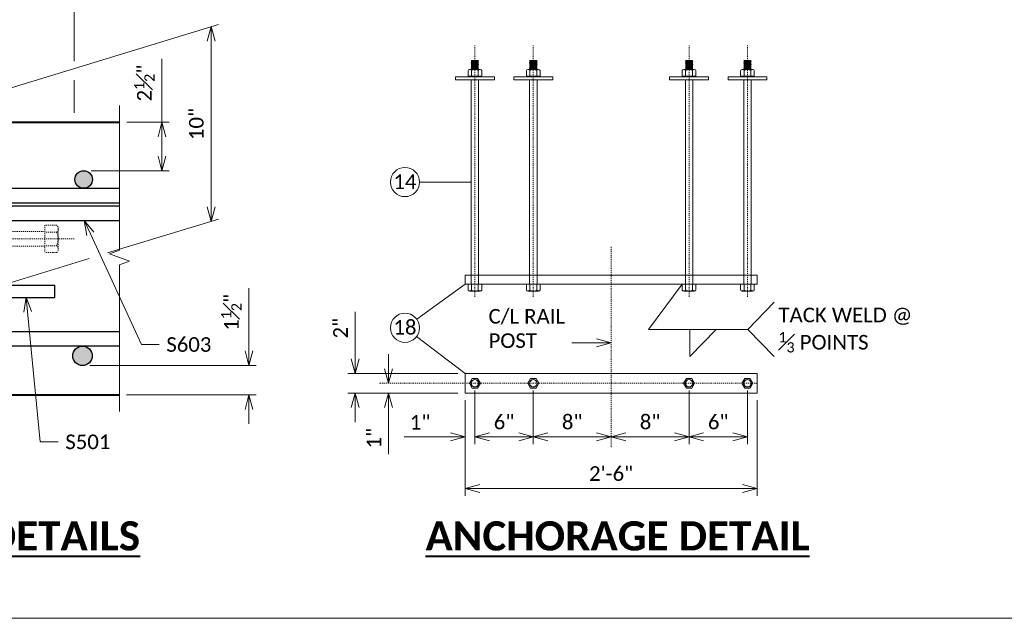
# Model space of a CAD drawing. Extents: x -6035 to 351425, y -5119269 to 203.
# Tile 11 of 14: x -1598 to -1496, y -2423 to -2361. Entities that reach past the tile are written whole.
import ezdxf
from ezdxf import colors
from ezdxf.entities.mleader import LeaderData, LeaderLine
from ezdxf.math import Vec2, Vec3

# ---------------------------------------------------------------- set-up
doc = ezdxf.new("R2010")
doc.units = 0
doc.header["$MEASUREMENT"] = 0
doc.linetypes.add('Wisdot1', pattern=[0.0625, 0.03125, -0.03125])
doc.linetypes.add('Wisdot4', pattern=[0.28125, 0.125, -0.0625, 0.03125, -0.0625])
for name, color, linetype, lineweight in [('B_ANNO_BREAK', 7, 'Continuous', 18), ('B_ANNO_DIM', 7, 'Continuous', 18), ('B_ANNO_TEXT', 7, 'Continuous', 18), ('B_ANNO_TEXT_TITLE', 7, 'Continuous', 40), ('B_CNTR', 1, 'Wisdot4', 18), ('B_CONC_DECK', 1, 'Continuous', 40), ('B_REBAR', 5, 'Continuous', 25), ('B_STEEL', 92, 'Continuous', 18), ('B_STEEL_BOLT', 3, 'Continuous', 18)]:
    doc.layers.add(name, color=color, linetype=linetype, lineweight=lineweight)
doc.layers.add('B_ANNO_NOPLOT', color=47, linetype='Continuous', lineweight=18, plot=False)
doc.styles.add('Annotative', font='calibri.ttf', dxfattribs={"height": 0.0625})
doc.styles.get("Standard").update_dxf_attribs({"font": 'calibri.ttf'})
doc.styles.add('Title', font='calibrib.ttf', dxfattribs={"height": 0.125})
doc.dimstyles.new('Annotative', dxfattribs={"dimscale": 0, "dimtxt": 0.0625, "dimasz": 0.0625, "dimexe": 0.03125, "dimexo": 0.03125, "dimgap": 0.03125, "dimtad": 1, "dimdec": 3, "dimzin": 3, "dimdsep": 46, "dimlunit": 4, "dimtxsty": 'Standard', "dimblk": 'OPEN30', "dimcen": 0.03125, "dimaunit": 1, "dimadec": 0, "dimazin": 3, "dimtfac": 0.75, "dimtdec": 3, "dimtofl": 0, "dimtmove": 0, "dimatfit": 3, "dimldrblk": 'OPEN30', "dimfxl": 1, "dimtfill": 1, "dimfrac": 1, "dimtolj": 1, "dimtzin": 0, "dimarcsym": 0})

# ---------------------------------------------------------------- blocks, each defined once
blk = doc.blocks.new('AnonymousCell9')
at = {"layer": 'B_STEEL_BOLT', "flags": 128}
blk.add_lwpolyline([(0.565, 0), (0.28, -0.49), (-0.28, -0.49), (-0.565, 0), (-0.28, 0.49), (0.28, 0.49), (0.565, 0)], dxfattribs=at)
at = {"layer": 'B_STEEL_BOLT'}
for radius in [0.406, 0.375]:
    blk.add_circle((0, 0), radius, dxfattribs=at)
blk = doc.blocks.new('AnonymousCell61')
at = {"layer": 'B_CNTR'}
blk.add_line((-24.64, 0), (24.65, 0), dxfattribs=at)
at = {"layer": 'B_STEEL_BOLT'}
for p, q in [((-23.46, 1.05), (-23.46, -1.05)), ((-23.27, 1.4), (-22.07, 1.4)), ((-22.07, 1.4), (-22.07, -1.4)), ((-24.45, 0.72), (-24.44, 0.75)), ((-24.45, 0.34), (-24.42, 0.75)), ((-24.45, 0.72), (-24.45, -0.64)), ((-24.42, 0.75), (-24.44, 0.75)), ((-24.42, 0.75), (-24.35, 0.6)), ((-24.42, -0.61), (-24.33, 0.6)), ((-24.35, 0.6), (-24.31, 0.6)), ((-24.33, -0.75), (-24.23, 0.75)), ((-24.31, 0.6), (-24.24, 0.75)), ((-24.23, 0.75), (-24.24, 0.75)), ((-24.23, 0.75), (-24.16, 0.6)), ((-24.23, -0.61), (-24.13, 0.6)), ((-24.16, 0.6), (-24.12, 0.6)), ((-24.13, -0.75), (-24.04, 0.75)), ((-24.12, 0.6), (-24.05, 0.75)), ((-24.03, 0.75), (-24.05, 0.75)), ((-24.04, -0.61), (-23.94, 0.6)), ((-24.03, 0.75), (-23.97, 0.6)), ((-23.97, 0.6), (-23.93, 0.6)), ((-23.94, -0.75), (-23.85, 0.75)), ((-23.93, 0.6), (-23.86, 0.75)), ((-23.84, 0.75), (-23.86, 0.75)), ((-23.85, -0.61), (-23.75, 0.6)), ((-23.84, 0.75), (-23.77, 0.6)), ((-23.77, 0.6), (-23.74, 0.6)), ((-23.75, -0.75), (-23.65, 0.75)), ((-23.74, 0.6), (-23.67, 0.75)), ((-23.65, 0.75), (-23.67, 0.75)), ((-23.65, 0.75), (-23.58, 0.6)), ((-23.65, -0.61), (-23.56, 0.6)), ((-23.58, 0.6), (-23.54, 0.6)), ((-23.56, -0.75), (-23.46, 0.75)), ((-23.54, 0.6), (-23.48, 0.75)), ((-23.46, 0.75), (-23.48, 0.75)), ((-23.3, 0.7), (-22.07, 0.7)), ((-24.45, -0.61), (-24.4, -0.61)), ((-24.4, -0.61), (-24.35, -0.75)), ((-24.32, -0.75), (-24.34, -0.75)), ((-24.32, -0.75), (-24.26, -0.61)), ((-24.26, -0.61), (-24.21, -0.61)), ((-24.21, -0.61), (-24.15, -0.75)), ((-24.13, -0.75), (-24.15, -0.75)), ((-24.13, -0.75), (-24.07, -0.61)), ((-24.07, -0.61), (-24.02, -0.61)), ((-24.02, -0.61), (-23.96, -0.75)), ((-23.94, -0.75), (-23.96, -0.75)), ((-23.94, -0.75), (-23.87, -0.61)), ((-23.87, -0.61), (-23.83, -0.61)), ((-23.83, -0.61), (-23.77, -0.75)), ((-23.75, -0.75), (-23.77, -0.75)), ((-23.75, -0.75), (-23.68, -0.61)), ((-23.68, -0.61), (-23.62, -0.61)), ((-23.62, -0.61), (-23.58, -0.75)), ((-23.55, -0.75), (-23.58, -0.75)), ((-23.55, -0.75), (-23.49, -0.61)), ((-23.49, -0.61), (-23.46, -0.61)), ((-23.3, -0.7), (-22.07, -0.7)), ((-23.27, -1.4), (-22.07, -1.4))]:
    blk.add_line(p, q, dxfattribs=at)
at = {"layer": 'B_STEEL_BOLT', "linetype": 'Wisdot1'}
for p, q in [((22.76, 1.4), (21.56, 1.4)), ((21.56, 1.4), (21.56, -1.4)), ((22.94, 1.05), (22.94, -1.05)), ((-22.07, 0.75), (21.56, 0.75)), ((22.79, 0.7), (21.56, 0.7)), ((-22.07, -0.75), (21.56, -0.75)), ((22.79, -0.7), (21.56, -0.7)), ((22.76, -1.4), (21.56, -1.4))]:
    blk.add_line(p, q, dxfattribs=at)
at = {"layer": 'B_STEEL_BOLT', "flags": 128}
blk.add_lwpolyline([(-22.07, 4), (-22.07, -4), (-21.45, -4), (-21.45, 4), (-22.07, 4)], dxfattribs=at)
at = {"layer": 'B_STEEL_BOLT', "linetype": 'Wisdot1', "flags": 128}
blk.add_lwpolyline([(-5.44, -4), (-5.44, 4), (-6.95, 4), (-6.95, -4), (-5.44, -4)], dxfattribs=at)
at = {"layer": 'B_STEEL_BOLT'}
blk.add_arc((-22.04, 0), 1.41, 150.5758, 209.9306, dxfattribs=at)
at = {"layer": 'B_STEEL_BOLT', "linetype": 'Wisdot1'}
blk.add_arc((21.52, 0), 1.41, 330.0694, 29.4242, dxfattribs=at)
at = {"layer": 'B_STEEL_BOLT'}
for centre, major_axis, start_param, end_param in [((-23.27, 1.05), (0, -0.355), 3.141593, 6.050931), ((-23.27, -1.04), (0, 0.355), 0.232255, 3.141593)]:
    blk.add_ellipse(centre, major_axis=major_axis, ratio=0.518522, start_param=start_param, end_param=end_param, dxfattribs=at)
at = {"layer": 'B_STEEL_BOLT', "linetype": 'Wisdot1'}
for centre, major_axis, start_param, end_param in [((22.75, 1.05), (0, -0.355), 0.232255, 3.141593), ((22.75, -1.04), (0, 0.355), 3.141593, 6.050931)]:
    blk.add_ellipse(centre, major_axis=major_axis, ratio=0.518522, start_param=start_param, end_param=end_param, dxfattribs=at)
blk = doc.blocks.new('AnonymousCell64')
at = {"layer": 'B_REBAR'}
for p, q in [((5.74, 0.5), (6.99, 0.5)), ((12, -6.25), (12, -7.5))]:
    blk.add_line(p, q, dxfattribs=at)
at = {"layer": 'B_REBAR', "flags": 128}
for points in [[(6.99, 0.5), (6.99, 3.75), (7, 3.75, 0.414214), (3.25, 7.5), (3.24, 7.5), (-8.25, 7.5), (-8.25, 7.5, 0.414214), (-12, 3.75), (-12, 3.75), (-12, -3.75), (-12, -3.75, 0.414214), (-8.25, -7.5), (-8.25, -7.5), (12, -7.5)], [(5.74, 0.5), (5.74, 3.75), (5.75, 3.75, 0.414214), (3.25, 6.25), (3.24, 6.26), (-8.25, 6.26), (-8.25, 6.25, 0.414214), (-10.75, 3.75), (-10.75, 3.75), (-10.75, -3.75), (-10.75, -3.75, 0.414214), (-8.25, -6.25), (-8.25, -6.25), (12, -6.25)]]:
    blk.add_lwpolyline(points, format="xyb", dxfattribs=at)
blk = doc.blocks.new('AnonymousCell81')
at = {"layer": 'B_REBAR'}
for p, q in [((-15.205, 0.752), (-15.205, -0.752)), ((-15.205, 0.752), (15.205, 0.752)), ((-15.205, -0.752), (15.205, -0.752))]:
    blk.add_line(p, q, dxfattribs=at)
blk = doc.blocks.new('BOLT ELEV')
at = {"layer": 'B_CNTR'}
blk.add_line((0, -1.28), (0, 24.53), dxfattribs=at)
at = {"layer": 'B_STEEL'}
for p, q in [((-0.38, 22.99), (-0.38, 23)), ((-0.36, 23), (-0.38, 23)), ((-0.17, 23), (-0.38, 22.99)), ((-0.38, 22.99), (-0.3, 22.95)), ((0.38, 22.94), (-0.38, 22.89)), ((-0.3, 22.93), (-0.38, 22.89)), ((-0.38, 22.89), (-0.3, 22.86)), ((-0.38, 22.89), (-0.38, 22.89)), ((0.38, 22.85), (-0.38, 22.8)), ((-0.3, 22.84), (-0.38, 22.8)), ((-0.38, 22.79), (-0.38, 22.8)), ((-0.38, 22.79), (-0.3, 22.76)), ((0.38, 22.75), (-0.38, 22.7)), ((-0.3, 22.74), (-0.38, 22.71)), ((-0.38, 22.7), (-0.38, 22.71)), ((-0.38, 22.7), (-0.3, 22.66)), ((0.38, 22.65), (-0.38, 22.61)), ((-0.3, 22.64), (-0.38, 22.61)), ((-0.38, 22.6), (-0.38, 22.61)), ((-0.38, 22.6), (-0.3, 22.57)), ((0.38, 22.56), (-0.38, 22.51)), ((-0.3, 22.55), (-0.38, 22.52)), ((-0.38, 22.51), (-0.38, 22.52)), ((-0.38, 22.51), (-0.3, 22.47)), ((0.38, 22.46), (-0.38, 22.41)), ((-0.3, 22.45), (-0.38, 22.42)), ((-0.38, 22.41), (-0.38, 22.42)), ((-0.38, 22.41), (-0.3, 22.38)), ((0.38, 22.37), (-0.38, 22.32)), ((-0.3, 22.36), (-0.38, 22.33)), ((-0.38, 22.32), (-0.38, 22.33)), ((-0.38, 22.32), (-0.3, 22.28)), ((0.38, 22.27), (-0.38, 22.23)), ((-0.3, 22.26), (-0.38, 22.23)), ((-0.36, 23), (0.32, 23)), ((0.31, 22.99), (-0.3, 22.94)), ((-0.3, 22.95), (-0.3, 22.93)), ((0.31, 22.89), (-0.3, 22.85)), ((-0.3, 22.86), (-0.3, 22.84)), ((0.31, 22.8), (-0.3, 22.75)), ((-0.3, 22.76), (-0.3, 22.74)), ((0.31, 22.7), (-0.3, 22.65)), ((-0.3, 22.66), (-0.3, 22.64)), ((0.31, 22.61), (-0.3, 22.56)), ((-0.3, 22.57), (-0.3, 22.55)), ((0.31, 22.51), (-0.3, 22.46)), ((-0.3, 22.47), (-0.3, 22.45)), ((0.31, 22.41), (-0.3, 22.37)), ((-0.3, 22.38), (-0.3, 22.36)), ((0.31, 22.32), (-0.3, 22.27)), ((-0.3, 22.28), (-0.3, 22.26)), ((0.31, 23), (0.31, 22.98)), ((0.31, 22.98), (0.38, 22.95)), ((0.38, 22.93), (0.31, 22.91)), ((0.31, 22.91), (0.31, 22.88)), ((0.31, 22.88), (0.38, 22.85)), ((0.38, 22.84), (0.31, 22.81)), ((0.31, 22.81), (0.31, 22.79)), ((0.31, 22.79), (0.38, 22.76)), ((0.38, 22.75), (0.31, 22.71)), ((0.31, 22.71), (0.31, 22.69)), ((0.31, 22.69), (0.38, 22.66)), ((0.38, 22.65), (0.31, 22.62)), ((0.31, 22.62), (0.31, 22.59)), ((0.31, 22.59), (0.38, 22.57)), ((0.38, 22.55), (0.31, 22.52)), ((0.31, 22.52), (0.31, 22.5)), ((0.31, 22.5), (0.38, 22.47)), ((0.38, 22.46), (0.31, 22.43)), ((0.31, 22.43), (0.31, 22.4)), ((0.31, 22.4), (0.38, 22.38)), ((0.38, 22.36), (0.31, 22.33)), ((0.31, 22.33), (0.31, 22.31)), ((0.31, 22.31), (0.38, 22.28)), ((0.38, 22.27), (0.31, 22.24)), ((0.38, 22.93), (0.38, 22.95)), ((0.38, 22.84), (0.38, 22.85)), ((0.38, 22.75), (0.38, 22.76)), ((0.38, 22.65), (0.38, 22.66)), ((0.38, 22.55), (0.38, 22.57)), ((0.38, 22.46), (0.38, 22.47)), ((0.38, 22.36), (0.38, 22.38)), ((0.38, 22.27), (0.38, 22.28)), ((-0.7, 21.96), (-0.7, 21.37)), ((-0.7, 21.37), (0.7, 21.37)), ((-0.61, 21.37), (-0.61, 21.32)), ((-0.53, 22.06), (0.53, 22.06)), ((-0.38, 22.22), (-0.38, 22.23)), ((-0.38, 22.22), (-0.3, 22.18)), ((0.38, 22.18), (-0.38, 22.13)), ((-0.3, 22.16), (-0.38, 22.14)), ((-0.38, 22.12), (-0.38, 22.14)), ((-0.38, 22.12), (-0.3, 22.09)), ((-0.35, 21.98), (-0.35, 21.37)), ((-0.3, 22.07), (-0.34, 22.06)), ((0.31, 22.23), (-0.3, 22.18)), ((-0.3, 22.18), (-0.3, 22.16)), ((0.31, 22.13), (-0.3, 22.08)), ((-0.3, 22.09), (-0.3, 22.07)), ((0.38, 22.08), (-0.04, 22.06)), ((0.31, 22.24), (0.31, 22.21)), ((0.31, 22.21), (0.38, 22.18)), ((0.38, 22.17), (0.31, 22.14)), ((0.31, 22.14), (0.31, 22.12)), ((0.31, 22.12), (0.38, 22.09)), ((0.38, 22.08), (0.33, 22.06)), ((0.35, 21.98), (0.35, 21.37)), ((0.38, 22.17), (0.38, 22.18)), ((0.38, 22.08), (0.38, 22.09)), ((0.6, 21.37), (0.6, 21.32)), ((0.7, 21.96), (0.7, 21.37)), ((-0.38, 0.94), (-0.38, 21)), ((0.38, 0.94), (0.38, 21)), ((-0.7, -0.59), (-0.7, 0)), ((-0.7, 0), (0.7, 0)), ((-0.38, 0.94), (-0.38, 0)), ((-0.35, -0.61), (-0.35, 0)), ((0.35, -0.61), (0.35, 0)), ((0.38, 0.94), (0.38, 0)), ((0.7, -0.59), (0.7, 0)), ((-0.53, -0.69), (0.53, -0.69))]:
    blk.add_line(p, q, dxfattribs=at)
at = {"layer": 'B_STEEL', "flags": 128}
blk.add_lwpolyline([(-2, 21), (2, 21), (2, 21.32), (-2, 21.32), (-2, 21)], dxfattribs=at)
at = {"layer": 'B_STEEL'}
for centre, start, end in [((0, 21.35), 60.0694, 119.4242), ((0, 0.02), 240.5758, 299.9306)]:
    blk.add_arc(centre, 0.706, start, end, dxfattribs=at)
for centre, major_axis, start_param, end_param in [((-0.52, 21.96), (0.177, 0), 0.232255, 3.141593), ((0.52, 21.96), (-0.177, 0), 3.141593, 6.050931), ((-0.52, -0.59), (0.177, 0), 3.141593, 6.050931), ((0.52, -0.59), (-0.177, 0), 0.232255, 3.141593)]:
    blk.add_ellipse(centre, major_axis=major_axis, ratio=0.518522, start_param=start_param, end_param=end_param, dxfattribs=at)
blk = doc.blocks.new('_Open30')
at = {"color": 0, "linetype": 'ByBlock', "lineweight": -2}
for p, q in [((-1, 0.268), (0, 0)), ((0, 0), (-1, -0.268)), ((0, 0), (-1, 0))]:
    blk.add_line(p, q, dxfattribs=at)
blk = doc.blocks.new('*D45')
at = {"layer": 'B_ANNO_DIM', "color": 0, "lineweight": -2, "transparency": 16777216}
for p, q in [((-1551.83, -2400.23), (-1551.83, -2410.03)), ((-1521.83, -2400.23), (-1521.83, -2410.03)), ((-1523.33, -2409.28), (-1550.33, -2409.28))]:
    blk.add_line(p, q, dxfattribs=at)
at = {"layer": 'Defpoints', "color": 0, "transparency": 16777216}
for p in [(-1551.83, -2399.48), (-1521.83, -2399.48), (-1551.83, -2409.28)]:
    blk.add_point(p, dxfattribs=at)
at = {"layer": 'B_ANNO_DIM', "color": 0, "lineweight": -2, "transparency": 16777216, "xscale": 1.5, "yscale": 1.5, "zscale": 1.5, "rotation": 180}
blk.add_blockref('_Open30', (-1551.83, -2409.28), dxfattribs=at)
at = {"layer": 'B_ANNO_DIM', "color": 0, "lineweight": -2, "transparency": 16777216, "xscale": 1.5, "yscale": 1.5, "zscale": 1.5}
blk.add_blockref('_Open30', (-1521.83, -2409.28), dxfattribs=at)
at = {"layer": 'B_ANNO_DIM', "color": 0, "transparency": 16777216, "insert": (-1536.83, -2407.76), "char_height": 1.5, "attachment_point": 5, "bg_fill": 3, "box_fill_scale": 1.25, "bg_fill_color": 256, "bg_fill_true_color": 13158600, "bg_fill_transparency": 0}
blk.add_mtext('\\A1;2\'-6"', dxfattribs=at)
blk = doc.blocks.new('*D46')
at = {"layer": 'B_ANNO_DIM', "color": 0, "lineweight": -2, "transparency": 16777216}
for p, q in [((-1528.83, -2399.23), (-1528.83, -2404.73)), ((-1530.33, -2403.98), (-1535.33, -2403.98))]:
    blk.add_line(p, q, dxfattribs=at)
at = {"layer": 'Defpoints', "color": 0, "transparency": 16777216}
for p in [(-1528.83, -2398.48), (-1536.83, -2403.98), (-1536.83, -2403.98)]:
    blk.add_point(p, dxfattribs=at)
at = {"layer": 'B_ANNO_DIM', "color": 0, "lineweight": -2, "transparency": 16777216, "xscale": 1.5, "yscale": 1.5, "zscale": 1.5, "rotation": 180}
blk.add_blockref('_Open30', (-1536.83, -2403.98), dxfattribs=at)
at = {"layer": 'B_ANNO_DIM', "color": 0, "lineweight": -2, "transparency": 16777216, "xscale": 1.5, "yscale": 1.5, "zscale": 1.5}
blk.add_blockref('_Open30', (-1528.83, -2403.98), dxfattribs=at)
at = {"layer": 'B_ANNO_DIM', "color": 0, "transparency": 16777216, "insert": (-1532.83, -2402.46), "char_height": 1.5, "attachment_point": 5, "bg_fill": 3, "box_fill_scale": 1.25, "bg_fill_color": 256, "bg_fill_true_color": 13158600, "bg_fill_transparency": 0}
blk.add_mtext('\\A1;8"', dxfattribs=at)
blk = doc.blocks.new('*D47')
at = {"layer": 'B_ANNO_DIM', "color": 0, "lineweight": -2, "transparency": 16777216}
for p, q in [((-1522.83, -2399.23), (-1522.83, -2404.73)), ((-1524.33, -2403.98), (-1527.33, -2403.98))]:
    blk.add_line(p, q, dxfattribs=at)
at = {"layer": 'Defpoints', "color": 0, "transparency": 16777216}
for p in [(-1522.83, -2398.48), (-1528.83, -2403.98), (-1528.83, -2403.98)]:
    blk.add_point(p, dxfattribs=at)
at = {"layer": 'B_ANNO_DIM', "color": 0, "lineweight": -2, "transparency": 16777216, "xscale": 1.5, "yscale": 1.5, "zscale": 1.5, "rotation": 180}
blk.add_blockref('_Open30', (-1528.83, -2403.98), dxfattribs=at)
at = {"layer": 'B_ANNO_DIM', "color": 0, "lineweight": -2, "transparency": 16777216, "xscale": 1.5, "yscale": 1.5, "zscale": 1.5}
blk.add_blockref('_Open30', (-1522.83, -2403.98), dxfattribs=at)
at = {"layer": 'B_ANNO_DIM', "color": 0, "transparency": 16777216, "insert": (-1525.83, -2402.46), "char_height": 1.5, "attachment_point": 5, "bg_fill": 3, "box_fill_scale": 1.25, "bg_fill_color": 256, "bg_fill_true_color": 13158600, "bg_fill_transparency": 0}
blk.add_mtext('\\A1;6"', dxfattribs=at)
blk = doc.blocks.new('*D48')
at = {"layer": 'B_ANNO_DIM', "color": 0, "lineweight": -2, "transparency": 16777216}
for p, q in [((-1544.83, -2399.23), (-1544.83, -2404.73)), ((-1543.33, -2403.98), (-1538.33, -2403.98))]:
    blk.add_line(p, q, dxfattribs=at)
at = {"layer": 'Defpoints', "color": 0, "transparency": 16777216}
for p in [(-1544.83, -2398.48), (-1536.83, -2403.98), (-1536.83, -2403.98)]:
    blk.add_point(p, dxfattribs=at)
at = {"layer": 'B_ANNO_DIM', "color": 0, "lineweight": -2, "transparency": 16777216, "xscale": 1.5, "yscale": 1.5, "zscale": 1.5, "rotation": 180}
blk.add_blockref('_Open30', (-1544.83, -2403.98), dxfattribs=at)
at = {"layer": 'B_ANNO_DIM', "color": 0, "lineweight": -2, "transparency": 16777216, "xscale": 1.5, "yscale": 1.5, "zscale": 1.5}
blk.add_blockref('_Open30', (-1536.83, -2403.98), dxfattribs=at)
at = {"layer": 'B_ANNO_DIM', "color": 0, "transparency": 16777216, "insert": (-1540.83, -2402.46), "char_height": 1.5, "attachment_point": 5, "bg_fill": 3, "box_fill_scale": 1.25, "bg_fill_color": 256, "bg_fill_true_color": 13158600, "bg_fill_transparency": 0}
blk.add_mtext('\\A1;8"', dxfattribs=at)
blk = doc.blocks.new('*D49')
at = {"layer": 'B_ANNO_DIM', "color": 0, "lineweight": -2, "transparency": 16777216}
for p, q in [((-1550.83, -2399.23), (-1550.83, -2404.73)), ((-1549.33, -2403.98), (-1546.33, -2403.98))]:
    blk.add_line(p, q, dxfattribs=at)
at = {"layer": 'Defpoints', "color": 0, "transparency": 16777216}
for p in [(-1550.83, -2398.48), (-1544.83, -2403.98), (-1544.83, -2403.98)]:
    blk.add_point(p, dxfattribs=at)
at = {"layer": 'B_ANNO_DIM', "color": 0, "lineweight": -2, "transparency": 16777216, "xscale": 1.5, "yscale": 1.5, "zscale": 1.5, "rotation": 180}
blk.add_blockref('_Open30', (-1550.83, -2403.98), dxfattribs=at)
at = {"layer": 'B_ANNO_DIM', "color": 0, "lineweight": -2, "transparency": 16777216, "xscale": 1.5, "yscale": 1.5, "zscale": 1.5}
blk.add_blockref('_Open30', (-1544.83, -2403.98), dxfattribs=at)
at = {"layer": 'B_ANNO_DIM', "color": 0, "transparency": 16777216, "insert": (-1547.83, -2402.46), "char_height": 1.5, "attachment_point": 5, "bg_fill": 3, "box_fill_scale": 1.25, "bg_fill_color": 256, "bg_fill_true_color": 13158600, "bg_fill_transparency": 0}
blk.add_mtext('\\A1;6"', dxfattribs=at)
blk = doc.blocks.new('*D50')
at = {"layer": 'B_ANNO_DIM', "color": 0, "lineweight": -2, "transparency": 16777216}
for p, q in [((-1553.33, -2403.98), (-1558.09, -2403.98)), ((-1549.33, -2403.98), (-1547.83, -2403.98))]:
    blk.add_line(p, q, dxfattribs=at)
at = {"layer": 'Defpoints', "color": 0, "transparency": 16777216}
for p in [(-1551.83, -2403.98), (-1550.83, -2403.98), (-1550.83, -2403.98)]:
    blk.add_point(p, dxfattribs=at)
at = {"layer": 'B_ANNO_DIM', "color": 0, "lineweight": -2, "transparency": 16777216, "xscale": 1.5, "yscale": 1.5, "zscale": 1.5}
blk.add_blockref('_Open30', (-1551.83, -2403.98), dxfattribs=at)
at = {"layer": 'B_ANNO_DIM', "color": 0, "lineweight": -2, "transparency": 16777216, "xscale": 1.5, "yscale": 1.5, "zscale": 1.5, "rotation": 180}
blk.add_blockref('_Open30', (-1550.83, -2403.98), dxfattribs=at)
at = {"layer": 'B_ANNO_DIM', "color": 0, "transparency": 16777216, "insert": (-1556.46, -2402.48), "char_height": 1.5, "attachment_point": 5, "bg_fill": 3, "box_fill_scale": 1.25, "bg_fill_color": 256, "bg_fill_true_color": 13158600, "bg_fill_transparency": 0}
blk.add_mtext('\\A1;1"', dxfattribs=at)
blk = doc.blocks.new('*D51')
at = {"layer": 'B_ANNO_DIM', "color": 0, "lineweight": -2, "transparency": 16777216}
for p, q in [((-1563.12, -2395.98), (-1563.12, -2391.15)), ((-1552.58, -2397.48), (-1563.87, -2397.48)), ((-1552.58, -2399.48), (-1563.87, -2399.48)), ((-1563.12, -2400.98), (-1563.12, -2402.48))]:
    blk.add_line(p, q, dxfattribs=at)
at = {"layer": 'Defpoints', "color": 0, "transparency": 16777216}
for p in [(-1563.12, -2397.48), (-1551.83, -2397.48), (-1551.83, -2399.48)]:
    blk.add_point(p, dxfattribs=at)
at = {"layer": 'B_ANNO_DIM', "color": 0, "lineweight": -2, "transparency": 16777216, "xscale": 1.5, "yscale": 1.5, "zscale": 1.5}
for p, rotation in [((-1563.12, -2397.48), 270), ((-1563.12, -2399.48), 90)]:
    blk.add_blockref('_Open30', p, dxfattribs=dict(at, rotation=rotation))
at = {"layer": 'B_ANNO_DIM', "color": 0, "transparency": 16777216, "insert": (-1564.63, -2392.82), "char_height": 1.5, "attachment_point": 5, "rotation": 90, "bg_fill": 3, "box_fill_scale": 1.25, "bg_fill_color": 256, "bg_fill_true_color": 13158600, "bg_fill_transparency": 0}
blk.add_mtext('\\A1;2"', dxfattribs=at)
blk = doc.blocks.new('*D52')
at = {"layer": 'B_ANNO_DIM', "color": 0, "lineweight": -2, "transparency": 16777216}
for p, q in [((-1559.7, -2396.98), (-1559.7, -2395.48)), ((-1559.7, -2400.98), (-1559.7, -2405.75))]:
    blk.add_line(p, q, dxfattribs=at)
at = {"layer": 'Defpoints', "color": 0, "transparency": 16777216}
for p in [(-1559.7, -2398.48), (-1559.7, -2399.48), (-1559.7, -2399.48)]:
    blk.add_point(p, dxfattribs=at)
at = {"layer": 'B_ANNO_DIM', "color": 0, "lineweight": -2, "transparency": 16777216, "xscale": 1.5, "yscale": 1.5, "zscale": 1.5}
for p, rotation in [((-1559.7, -2398.48), 270), ((-1559.7, -2399.48), 90)]:
    blk.add_blockref('_Open30', p, dxfattribs=dict(at, rotation=rotation))
at = {"layer": 'B_ANNO_DIM', "color": 0, "transparency": 16777216, "insert": (-1561.2, -2404.12), "char_height": 1.5, "attachment_point": 5, "rotation": 90, "bg_fill": 3, "box_fill_scale": 1.25, "bg_fill_color": 256, "bg_fill_true_color": 13158600, "bg_fill_transparency": 0}
blk.add_mtext('\\A1;1"', dxfattribs=at)
blk = doc.blocks.new('*D77')
at = {"layer": 'B_ANNO_DIM', "color": 0, "lineweight": -2, "transparency": 16777216}
for p, q in [((-1602.26, -2369.29), (-1577.17, -2361.62)), ((-1577.92, -2363.35), (-1577.92, -2380.35)), ((-1588.57, -2385.1), (-1577.17, -2381.62))]:
    blk.add_line(p, q, dxfattribs=at)
at = {"layer": 'Defpoints', "color": 0, "transparency": 16777216}
for p in [(-1603.01, -2369.52), (-1577.92, -2381.85), (-1589.32, -2385.33)]:
    blk.add_point(p, dxfattribs=at)
at = {"layer": 'B_ANNO_DIM', "color": 0, "lineweight": -2, "transparency": 16777216, "xscale": 1.5, "yscale": 1.5, "zscale": 1.5}
for p, rotation in [((-1577.92, -2361.85), 90), ((-1577.92, -2381.85), 270)]:
    blk.add_blockref('_Open30', p, dxfattribs=dict(at, rotation=rotation))
at = {"layer": 'B_ANNO_DIM', "color": 0, "transparency": 16777216, "insert": (-1579.44, -2371.85), "char_height": 1.5, "attachment_point": 5, "rotation": 90}
blk.add_mtext('\\A1;10"', dxfattribs=at)
blk = doc.blocks.new('*D113')
at = {"layer": 'B_ANNO_DIM', "color": 0, "lineweight": -2, "transparency": 16777216}
for p, q in [((195.36, 50.95), (195.36, 57.46)), ((191.74, 50.95), (196.11, 50.95)), ((195.36, 47.46), (195.36, 49.45)), ((188.08, 45.96), (196.11, 45.96))]:
    blk.add_line(p, q, dxfattribs=at)
at = {"layer": 'Defpoints', "color": 0, "transparency": 16777216}
for p in [(190.99, 50.95), (195.36, 50.95), (187.33, 45.96)]:
    blk.add_point(p, dxfattribs=at)
at = {"layer": 'B_ANNO_DIM', "color": 0, "lineweight": -2, "transparency": 16777216, "xscale": 1.5, "yscale": 1.5, "zscale": 1.5}
for p, rotation in [((195.36, 50.95), 90), ((195.36, 45.96), 270)]:
    blk.add_blockref('_Open30', p, dxfattribs=dict(at, rotation=rotation))
at = {"layer": 'B_ANNO_DIM', "color": 0, "transparency": 16777216, "insert": (193.55, 54.96), "char_height": 1.5, "attachment_point": 5, "rotation": 90, "bg_fill": 3, "box_fill_scale": 1.25, "bg_fill_color": 256, "bg_fill_true_color": 13158600, "bg_fill_transparency": 0}
blk.add_mtext('\\A1;2{\\H0.7x;\\S1#2;}"', dxfattribs=at)
blk = doc.blocks.new('*D78')
at = {"layer": 'B_ANNO_DIM', "color": 0, "lineweight": -2, "transparency": 16777216}
for p, q in [((-1574.04, -2395.16), (-1574.04, -2388.72)), ((-1590.39, -2396.66), (-1573.29, -2396.66)), ((-1586.6, -2399.66), (-1573.29, -2399.66)), ((-1574.04, -2401.16), (-1574.04, -2402.66))]:
    blk.add_line(p, q, dxfattribs=at)
at = {"layer": 'Defpoints', "color": 0, "transparency": 16777216}
for p in [(-1591.14, -2396.66), (-1574.04, -2396.66), (-1587.35, -2399.66)]:
    blk.add_point(p, dxfattribs=at)
at = {"layer": 'B_ANNO_DIM', "color": 0, "lineweight": -2, "transparency": 16777216, "xscale": 1.5, "yscale": 1.5, "zscale": 1.5}
for p, rotation in [((-1574.04, -2396.66), 270), ((-1574.04, -2399.66), 90)]:
    blk.add_blockref('_Open30', p, dxfattribs=dict(at, rotation=rotation))
at = {"layer": 'B_ANNO_DIM', "color": 0, "transparency": 16777216, "insert": (-1575.85, -2391.19), "char_height": 1.5, "attachment_point": 5, "rotation": 90, "bg_fill": 3, "box_fill_scale": 1.25, "bg_fill_color": 256, "bg_fill_true_color": 13158600, "bg_fill_transparency": 0}
blk.add_mtext('\\A1;1{\\H0.7x;\\S1#2;}"', dxfattribs=at)
blk = doc.blocks.new('*D79')
at = {"layer": 'B_ANNO_DIM', "color": 0, "lineweight": -2, "transparency": 16777216}
for p, q in [((-1622.01, -2343.63), (-1622.01, -2333.22)), ((-1592.01, -2365.41), (-1592.01, -2333.22)), ((-1620.51, -2333.97), (-1593.51, -2333.97))]:
    blk.add_line(p, q, dxfattribs=at)
at = {"layer": 'Defpoints', "color": 0, "transparency": 16777216}
for p in [(-1592.01, -2333.97), (-1622.01, -2344.38), (-1592.01, -2366.16)]:
    blk.add_point(p, dxfattribs=at)
at = {"layer": 'B_ANNO_DIM', "color": 0, "lineweight": -2, "transparency": 16777216, "xscale": 1.5, "yscale": 1.5, "zscale": 1.5, "rotation": 180}
blk.add_blockref('_Open30', (-1622.01, -2333.97), dxfattribs=at)
at = {"layer": 'B_ANNO_DIM', "color": 0, "lineweight": -2, "transparency": 16777216, "xscale": 1.5, "yscale": 1.5, "zscale": 1.5}
blk.add_blockref('_Open30', (-1592.01, -2333.97), dxfattribs=at)
at = {"layer": 'B_ANNO_DIM', "color": 0, "transparency": 16777216, "char_height": 1.5, "attachment_point": 5, "bg_fill": 3, "box_fill_scale": 1.25, "bg_fill_color": 256, "bg_fill_true_color": 13158600, "bg_fill_transparency": 0}
for s, insert in [('\\A1;1\'-3"', (-1607.01, -2332.45)), ('\\A1;LEVEL', (-1607.01, -2335.47))]:
    blk.add_mtext(s, dxfattribs=dict(at, insert=insert))
blk = doc.blocks.new('*D82')
at = {"layer": 'B_ANNO_DIM', "color": 0, "lineweight": -2, "transparency": 16777216}
blk.add_arc((-1622.01, -2371.66), 4.97, 17.3707, 72.6293, dxfattribs=at)
at = {"layer": 'Defpoints', "color": 0, "transparency": 16777216}
for p in [(-1622.01, -2366.69), (-1617.71, -2369.18), (-1622.01, -2371.66), (-1622.01, -2371.66), (-1587.35, -2371.66)]:
    blk.add_point(p, dxfattribs=at)
at = {"layer": 'B_ANNO_DIM', "color": 0, "lineweight": -2, "transparency": 16777216, "xscale": 1.5, "yscale": 1.5, "zscale": 1.5}
for p, rotation in [((-1622.01, -2366.69), 171.3146691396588), ((-1617.04, -2371.66), 278.6853308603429)]:
    blk.add_blockref('_Open30', p, dxfattribs=dict(at, rotation=rotation))
at = {"layer": 'B_ANNO_DIM', "color": 0, "transparency": 16777216, "insert": (-1617.42, -2367.07), "char_height": 1.5, "attachment_point": 5, "rotation": 315}
blk.add_mtext('\\A1;90°', dxfattribs=at)
blk = doc.blocks.new('INS_RAILTIMBER_BASE')
at = {"layer": 'B_REBAR'}
h = blk.add_hatch(color=256, dxfattribs=at)
edge = h.paths.add_edge_path()
edge.add_arc((187.3256, 45.0578), 0.8996, 0, 360)
h = blk.add_hatch(color=256, dxfattribs=at)
edge = h.paths.add_edge_path()
edge.add_arc((187.1978, 26.9528), 1, 0, 360)
at = {"layer": 'B_ANNO_BREAK', "flags": 128}
blk.add_lwpolyline([(190.9894, 21.2194), (190.9894, 36.2933), (192.0203, 36.6686), (189.9584, 37.419), (190.9894, 37.7943), (190.9894, 52.6433)], dxfattribs=at)
at = {"layer": 'B_ANNO_DIM'}
for p, q in [((186.3294, 55.2475), (186.3294, 51.9108)), ((187.8748, 36.9301), (169.7677, 31.3942)), ((258.2598, 32.4584), (255.5434, 29.6654)), ((252.2978, 29.6654), (249.5815, 26.8724)), ((249.5815, 26.8724), (249.5815, 29.6654)), ((258.2598, 26.8724), (255.5434, 29.6654))]:
    blk.add_line(p, q, dxfattribs=at)
for centre in [(220.3266, 44.7954), (220.3266, 29.834)]:
    blk.add_circle(centre, 1.4974, dxfattribs=at)
at = {"layer": 'B_ANNO_NOPLOT', "flags": 128}
blk.add_lwpolyline([(0, 0), (0, 252), (323.9277, 252), (323.9277, 238.8552), (378, 238.8552), (378, 40.4996), (316.5708, 40.4996), (316.5708, 0)], close=True, dxfattribs=at)
at = {"layer": 'B_CNTR'}
for p, q in [((241.5096, 38.144), (241.5096, 17.5077)), ((256.5096, 24.129), (217.6335, 24.129))]:
    blk.add_line(p, q, dxfattribs=at)
at = {"layer": 'B_CONC_DECK'}
for p, q in [((156.3294, 50.9535), (190.9894, 50.9535)), ((163.0814, 22.9545), (190.9894, 22.9545))]:
    blk.add_line(p, q, dxfattribs=at)
at = {"layer": 'B_REBAR'}
for p, q in [((166.3294, 42.3405), (190.9894, 42.3405)), ((166.3294, 40.8425), (190.9894, 40.8425))]:
    blk.add_line(p, q, dxfattribs=at)
at = {"layer": 'B_REBAR', "flags": 128}
blk.add_lwpolyline([(190.9894, 27.9515), (160.8254, 27.9515), (160.8254, 29.4505), (190.9894, 29.4505)], dxfattribs=at)
at = {"layer": 'B_REBAR'}
for centre, radius in [((187.3256, 45.0578), 0.8996), ((187.1978, 26.9528), 1)]:
    blk.add_circle(centre, radius, dxfattribs=at)
at = {"layer": 'B_STEEL', "flags": 128}
for points in [[(226.5096, 35.234), (256.5096, 35.234), (256.5096, 34.294), (226.5096, 34.294), (226.5096, 35.234)], [(226.5096, 23.129), (256.5096, 23.129), (256.5096, 25.129), (226.5096, 25.129), (226.5096, 23.129)]]:
    blk.add_lwpolyline(points, dxfattribs=at)
for name, p in [('AnonymousCell64', (172.3284, 40.4585)), ('AnonymousCell81', (175.7844, 43.4075)), ('AnonymousCell61', (161.7744, 38.9545)), ('AnonymousCell9', (249.5096, 24.129)), ('AnonymousCell9', (255.5096, 24.129))]:
    blk.add_blockref(name, p)
at = {"xscale": -1}
for p in [(227.5096, 24.129), (233.5096, 24.129)]:
    blk.add_blockref('AnonymousCell9', p, dxfattribs=at)
at = {"layer": 'B_ANNO_DIM'}
for p in [(227.5096, 34.294), (233.5096, 34.294), (249.5096, 34.294), (255.5096, 34.294)]:
    blk.add_blockref('BOLT ELEV', p, dxfattribs=at)
at = {"style": 'Annotative'}
for tag, p in [('BAR#2', (294.197, 76.2652)), ('BAR#1', (146.4295, 48.7505)), ('SHT.#', (327.3331, 44.1508))]:
    blk.add_attdef(tag, p, '', height=1.5, dxfattribs=at)
at = {"layer": 'B_ANNO_DIM', "char_height": 1.5, "width": 3.189236, "attachment_point": 5, "style": 'Annotative'}
for s, insert in [('14', (220.3228, 44.8388)), ('18', (220.3228, 29.8773))]:
    blk.add_mtext(s, dxfattribs=dict(at, insert=insert))
at = {"layer": 'B_ANNO_DIM', "style": 'Annotative'}
blk.add_attdef('D1', (81.529, 198.3032), '', height=1.5, dxfattribs=at)
at = {"layer": 'B_ANNO_TEXT', "insert": (258.6937, 31.8975), "char_height": 1.5, "width": 13.723268, "attachment_point": 1, "style": 'Annotative'}
blk.add_mtext('\\A1;TACK WELD @\\P{\\H0.7x;\\S1#3;} POINTS', dxfattribs=at)
at = {"layer": 'B_ANNO_TEXT_TITLE', "char_height": 3, "width": 59.48428, "attachment_point": 1, "style": 'Title'}
for s, insert in [('\\pxqc;{\\LEDGE OF SLAB DETAILS}', (141.3986, 9.9623)), ('\\pxqc;{\\LANCHORAGE DETAIL}', (212.4226, 9.9623))]:
    blk.add_mtext(s, dxfattribs=dict(at, insert=insert))
at = {"layer": 'B_ANNO_DIM'}
dim = blk.add_linear_dim(base=(200.4113, 40.7629), p1=(175.3261, 53.0926), p2=(189.0189, 37.2799), angle=90, text='10"', dimstyle='Annotative', override={"dimtfill": 0}, dxfattribs=at)
dim.commit()
dim.dimension.update_dxf_attribs({"geometry": '*D77', "text_midpoint": (200.4113, 50.7624), "dimtype": 128, "insert": (1778.336, 2422.612)})
for points in [[(227.1346, 44.7954), (221.824, 44.7954)], [(248.8096, 34.294), (245.3299, 29.6654), (255.5434, 29.6654)]]:
    blk.add_leader(points, dimstyle='Annotative', override={"dimscale": 0, "dimgap": 0.03125, "dimtad": 0}, dxfattribs=at)
ml = blk.add_multileader_mtext('Standard', dxfattribs=at)
ml.set_content('S603', color=256)
ml.set_leader_properties()
ml.set_arrow_properties(name='OPEN30')
ml.build(insert=Vec2(0, 0))
ml.multileader.update_dxf_attribs({"text_right_attachment_type": 3, "dogleg_length": 0.0625, "arrow_head_size": 1.5, "scale": 24})
ctx = ml.context
ctx.base_point, ctx.scale, ctx.char_height, ctx.arrow_head_size, ctx.landing_gap_size, ctx.plane_origin = Vec3(195.0594, 28.104), 24, 1.5, 1.5, 0.75, Vec3(188.2947, 19.9764)
ctx.right_attachment = 3
notes = []
notes.append((ctx, [(0, (1, 1, 0), (193.5594, 28.104), (1, 0), 1.5, [(0, [(187.3789, 40.8425), (193.2428, 28.104), (193.3869, 28.104)], 0, [])])]))
ctx.mtext.insert, ctx.mtext.flow_direction = Vec3(195.8094, 28.865), 5
ml = blk.add_multileader_mtext('Standard', dxfattribs=at)
ml.set_content('S501', color=256)
ml.set_leader_properties()
ml.set_arrow_properties(name='OPEN30')
ml.build(insert=Vec2(0, 0))
ml.multileader.update_dxf_attribs({"text_right_attachment_type": 3, "dogleg_length": 0.0625, "arrow_head_size": 1.5, "scale": 24})
ctx = ml.context
ctx.base_point, ctx.scale, ctx.char_height, ctx.arrow_head_size, ctx.landing_gap_size, ctx.plane_origin = Vec3(184.6831, 18.1095), 24, 1.5, 1.5, 0.75, Vec3(177.9184, 9.9819)
ctx.right_attachment = 3
notes.append((ctx, [(0, (1, 1, 0), (183.1831, 18.1095), (1, 0), 1.5, [(0, [(181.4114, 32.9595), (182.8665, 18.1095), (183.0106, 18.1095)], 0, [])])]))
ctx.mtext.insert, ctx.mtext.flow_direction = Vec3(185.4331, 18.8704), 5
ml = blk.add_multileader_mtext('Standard', dxfattribs=at)
ml.set_content('C/L RAIL\\PPOST', color=256)
ml.set_leader_properties()
ml.set_arrow_properties(name='OPEN30')
ml.build(insert=Vec2(0, 0))
ml.multileader.update_dxf_attribs({"text_right_attachment_type": 3, "dogleg_length": 0.0625, "arrow_head_size": 1.5, "scale": 24})
ctx = ml.context
ctx.base_point, ctx.scale, ctx.char_height, ctx.arrow_head_size, ctx.landing_gap_size, ctx.plane_origin = Vec3(228.1624, 31.0021), 24, 1.5, 1.5, 0.75, Vec3(248.4938, 17.4906)
ctx.right_attachment = 3
notes.append((ctx, [(0, (1, 1, 0), (238.9694, 28.291), (-1, 0), 1.5, [(0, [(241.5096, 28.291), (238.3387, 28.291), (237.9259, 28.291)], 0, [])])]))
ctx.mtext.insert, ctx.mtext.width, ctx.mtext.flow_direction = Vec3(228.9124, 31.7631), 8.417308, 5
for ctx, leaders in notes:
    for number, flags, end, landing, length, lines in leaders:
        leader = LeaderData()
        leader.index, (leader.has_last_leader_line, leader.has_dogleg_vector, leader.attachment_direction) = number, flags
        leader.last_leader_point, leader.dogleg_vector, leader.dogleg_length = Vec3(end), Vec3(landing), length
        for number, points, colour, breaks in lines:
            line = LeaderLine()
            line.index, line.vertices, line.color, line.breaks = number, Vec3.list(points), colors.encode_raw_color(colour), breaks
            leader.lines.append(line)
        ctx.leaders.append(leader)
dim = blk.add_linear_dim(base=(186.3294, 88.641), p1=(156.3294, 78.2335), p2=(186.3294, 56.4566), text='1\'-3"\\XLEVEL', dimstyle='Annotative', dxfattribs=at)
dim.commit()
dim.dimension.update_dxf_attribs({"geometry": '*D79', "text_midpoint": (171.3294, 88.641), "dimtype": 128, "insert": (1778.336, 2422.612)})
dim = blk.add_linear_dim(base=(195.3576, 50.9535), p1=(187.3256, 45.9574), p2=(190.9894, 50.9535), angle=90, text='2{\\H0.7x;\\S1#2;}"', dimstyle='Annotative', dxfattribs=at)
dim.commit()
dim.dimension.update_dxf_attribs({"geometry": '*D113', "text_midpoint": (195.3576, 54.9557), "dimtype": 160})
dim = blk.add_linear_dim(base=(204.2938, 25.9528), p1=(190.9894, 22.9545), p2=(187.1978, 25.9528), angle=90, text='1{\\H0.7x;\\S1#2;}"', dimstyle='Annotative', dxfattribs=at)
dim.commit()
dim.dimension.update_dxf_attribs({"geometry": '*D78', "text_midpoint": (202.4873, 31.4204), "insert": (1778.336, 2422.612)})
dim = blk.add_linear_dim(base=(226.5096, 13.3289), p1=(256.5096, 23.129), p2=(226.5096, 23.129), dimstyle='Annotative', dxfattribs=at)
dim.commit()
dim.dimension.update_dxf_attribs({"geometry": '*D45', "text_midpoint": (241.5096, 14.8473), "insert": (1778.336, 2422.612)})
dim = blk.add_angular_dim_2l(base=(160.6306, 53.4368), line1=((156.3294, 50.9535), (156.3294, 55.9201)), line2=((156.3294, 50.9535), (190.9894, 50.9535)), dimstyle='Annotative', override={"dimtfill": 0}, dxfattribs=at)
dim.commit()
dim.dimension.update_dxf_attribs({"geometry": '*D82', "text_midpoint": (160.915, 55.5391), "insert": (1778.336, 2422.612)})
dim = blk.add_linear_dim(base=(241.5096, 18.6316), p1=(249.5096, 24.129), p2=(241.5096, 18.6316), dimstyle='Annotative', dxfattribs=at)
dim.commit()
dim.dimension.update_dxf_attribs({"geometry": '*D46', "text_midpoint": (245.5096, 20.15), "insert": (1778.336, 2422.612)})
dim = blk.add_linear_dim(base=(241.5096, 18.6316), p1=(233.5096, 24.129), p2=(241.5096, 18.6316), angle=180, dimstyle='Annotative', dxfattribs=at)
dim.commit()
dim.dimension.update_dxf_attribs({"geometry": '*D48', "text_midpoint": (237.5096, 20.15), "insert": (1778.336, 2422.612)})
dim = blk.add_linear_dim(base=(249.5096, 18.6316), p1=(255.5096, 24.129), p2=(249.5096, 18.6316), dimstyle='Annotative', dxfattribs=at)
dim.commit()
dim.dimension.update_dxf_attribs({"geometry": '*D47', "text_midpoint": (252.5096, 20.1495), "insert": (1778.336, 2422.612)})
dim = blk.add_linear_dim(base=(233.5096, 18.6316), p1=(227.5096, 24.129), p2=(233.5096, 18.6316), angle=180, dimstyle='Annotative', dxfattribs=at)
dim.commit()
dim.dimension.update_dxf_attribs({"geometry": '*D49', "text_midpoint": (230.5096, 20.1495), "insert": (1778.336, 2422.612)})
dim = blk.add_linear_dim(base=(227.5096, 18.6316), p1=(226.5096, 18.6316), p2=(227.5096, 18.6316), angle=180, dimstyle='Annotative', dxfattribs=at)
dim.commit()
dim.dimension.update_dxf_attribs({"geometry": '*D50', "text_midpoint": (221.8769, 18.6316), "dimtype": 128, "insert": (1778.336, 2422.612)})
dim = blk.add_linear_dim(base=(215.2148, 25.129), p1=(226.5096, 23.129), p2=(226.5096, 25.129), angle=90, dimstyle='Annotative', dxfattribs=at)
dim.commit()
dim.dimension.update_dxf_attribs({"geometry": '*D51', "text_midpoint": (213.7073, 29.7963), "insert": (1778.336, 2422.612)})
dim = blk.add_linear_dim(base=(218.6327, 23.129), p1=(218.6327, 24.129), p2=(218.6327, 23.129), angle=90, dimstyle='Annotative', dxfattribs=at)
dim.commit()
dim.dimension.update_dxf_attribs({"geometry": '*D52', "text_midpoint": (217.131, 18.4963), "insert": (1778.336, 2422.612)})
for points in [[(226.5096, 34.294), (221.5411, 30.71)], [(226.5096, 25.129), (221.5183, 28.9272)]]:
    blk.add_leader(points, dimstyle='Annotative', override={"dimscale": 0, "dimgap": 0.03125, "dimtad": 0}, dxfattribs=at)

msp = doc.modelspace()

# ---------------------------------------------------------------- block references
at = {"layer": 'B_ANNO_DIM'}
msp.add_blockref('INS_RAILTIMBER_BASE', (-1778.34, -2422.61), dxfattribs=at)

doc.saveas('drawing.dxf')
